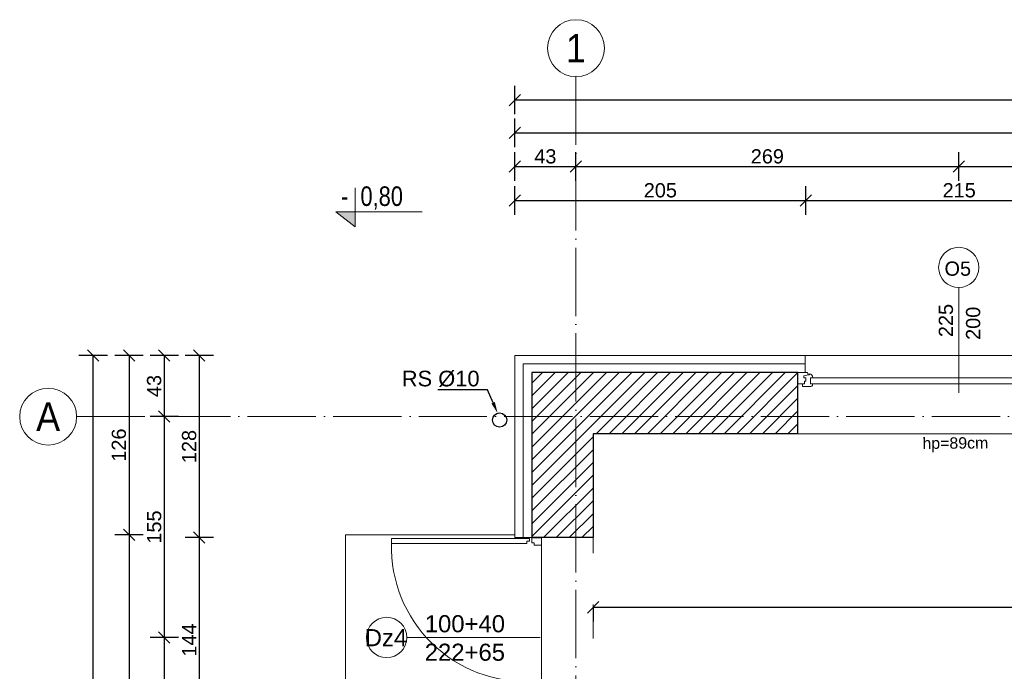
# Model space of a CAD drawing. Header units: millimetres. Extents: x -2720 to 125583, y -8970 to 34912.
# Tile 39 of 105: x 12933 to 13625, y 19434 to 19892. Entities that reach past the tile are written whole.
import ezdxf
from ezdxf import colors
from ezdxf.entities.mleader import LeaderData, LeaderLine
from ezdxf.enums import TextEntityAlignment as Align
from ezdxf.math import Vec2, Vec3

# ---------------------------------------------------------------- set-up
doc = ezdxf.new("R2010")
doc.units = ezdxf.units.MM
for name, pattern in [('ACAD_ISO03W100', [30, 12, -18]), ('ACAD_ISO04W100', [30, 24, -3, 0, -3]), ('Osie$0$CONTINOUS', [0])]:
    doc.linetypes.add(name, pattern=pattern)
doc.layers.add('A_HATCH', color=7, linetype='Continuous', lineweight=5, true_color=0x999999)
doc.layers.add('A_IZOLEACJA TERMI_PROJEKTOWANA', color=7, linetype='Continuous', lineweight=15, true_color=0x0089b6)
for name, color, linetype, lineweight in [('A_KONST_ISTNIEJĄCE', 83, 'Continuous', 25), ('A_OPISY', 40, 'Continuous', 9), ('A_OSIE KONSTRUKCYJNE', 150, 'ACAD_ISO04W100', 5), ('A_STOLARKA OKIENNA', 141, 'Continuous', 15), ('A_WIDOK', 141, 'Continuous', 13), ('A_WYMIAROWANIE', 7, 'Continuous', 9)]:
    doc.layers.add(name, color=color, linetype=linetype, lineweight=lineweight)
doc.layers.add('A_NIEWIDOCZNE  POMOCNICZE', color=252, linetype='ACAD_ISO03W100', lineweight=5, plot=False)
doc.layers.add('A_RYNNY', color=71, linetype='Continuous')
doc.styles.add('APLUS', font='arial.ttf', dxfattribs={"width": 0.6})
doc.styles.add('DEMIURG_100_opisy', font='arial.ttf', dxfattribs={"width": 0.9, "height": 20})
doc.styles.get("Standard").update_dxf_attribs({"font": 'arial.ttf'})
doc.linetypes.add('BATTING', pattern='A,0.0001,-0.1,[134,ltypeshp.shx,S=0.1,R=0,X=-0.1,Y=0],-0.2,[134,ltypeshp.shx,S=0.1,R=180,X=0.1,Y=0],-0.1', length=0.4001)
doc.dimstyles.new('1 do 100', dxfattribs={"dimtxt": 10, "dimasz": 8, "dimexe": 10, "dimexo": 10, "dimgap": 2, "dimtad": 1, "dimdec": 0, "dimtxsty": 'Standard', "dimblk": 'OBLIQUE', "dimcen": 2.5, "dimadec": 0, "dimazin": 0, "dimtfac": 1, "dimtdec": 0, "dimtmove": 0, "dimatfit": 3, "dimldrblk": 'OBLIQUE', "dimfxl": 10, "dimfxlon": 1, "dimarcsym": 0})

# ---------------------------------------------------------------- blocks, each defined once
blk = doc.blocks.new('*U136')
at = {"color": 144}
for p, q in [((-26, 0), (-26, -8)), ((-26, 0), (-19.32, 0)), ((-26, 0), (-26, -8)), ((-19.32, 0), (-18.74, -1.55)), ((193.32, 0), (192.74, -1.55)), ((200, 0), (193.32, 0)), ((200, 0), (200, -8)), ((-21.76, -2.4), (-18.74, -1.55)), ((-21.76, -3.73), (-21.76, -2.4)), ((-20.39, -3.73), (-21.76, -3.73)), ((-21.41, -8), (-21.41, -6.06)), ((-21.41, -6.06), (-20.39, -6.06)), ((-20.39, -6.06), (-20.39, -3.73)), ((-18.74, -1.55), (-17.89, -1.55)), ((-17.89, -1.55), (-17.99, -1.01)), ((-17.25, -7.98), (-17.25, -3.66)), ((-17.25, -3.66), (-15.62, -3.66)), ((191.25, -3.66), (189.62, -3.66)), ((191.25, -7.98), (191.25, -3.66)), ((191.89, -1.55), (191.99, -1.01)), ((192.74, -1.55), (191.89, -1.55)), ((195.76, -2.4), (192.74, -1.55)), ((194.39, -6.06), (194.39, -3.73)), ((194.39, -3.73), (195.76, -3.73)), ((195.41, -6.06), (194.39, -6.06)), ((195.41, -8), (195.41, -6.06)), ((195.76, -3.73), (195.76, -2.4)), ((-26, -8), (-22.8, -8)), ((-22.8, -8), (-22.8, -9.92)), ((-22.8, -8), (-21.41, -8)), ((-22.8, -9.92), (-16.94, -9.92)), ((-15.66, -7.98), (-17.25, -7.98)), ((-15.66, -9.03), (-15.66, -7.98)), ((189.66, -9.03), (189.66, -7.98)), ((189.66, -7.98), (191.25, -7.98)), ((196.8, -9.92), (190.94, -9.92)), ((196.8, -8), (195.41, -8)), ((200, -8), (196.8, -8)), ((196.8, -8), (196.8, -9.92))]:
    blk.add_line(p, q, dxfattribs=at)
blk.add_lwpolyline([(-17.25, -3.66), (191.25, -3.66), (191.25, -7.98), (-17.25, -7.98)], close=True, dxfattribs=at)
for centre, radius, start, end in [((-18.13, -3.52), 2.51, 356.81051, 86.81051), ((192.13, -3.52), 2.51, 93.18949, 183.18949), ((-17.03, -8.42), 1.5, 273.35533, 335.68535), ((191.03, -8.42), 1.5, 204.31465, 266.64467)]:
    blk.add_arc(centre, radius, start, end, dxfattribs=at)
blk = doc.blocks.new('WARTOŚĆ')
at = {"layer": 'A_OPISY', "color": 144}
blk.add_line((0, 0), (0, 73.97), dxfattribs=at)
blk.add_circle((0, 88.12), 14.15, dxfattribs=at)
blk.add_attdef('OZ', (-9.99, 82.42), '', height=10, dxfattribs=at)
for tag, p in [('S', (-4.03, 32.64)), ('H', (15.09, 32.64))]:
    blk.add_attdef(tag, p, '', height=10, rotation=90, dxfattribs=at)
blk = doc.blocks.new('*U8')
blk.add_hatch(color=256).paths.add_polyline_path([(0, 0.153), (-0.198, 0.153), (0, 0)])
blk.add_line((0, 0.153), (0, 0.4))
blk.add_lwpolyline([(0, 0.153), (0, 0), (-0.198, 0.153), (0.685, 0.153)])
at = {"style": 'APLUS', "width": 0.8}
blk.add_attdef('%%P_0.00', text='', height=0.2, dxfattribs=at).set_placement((-0.146, 0.153), align=Align.BOTTOM_LEFT)
blk = doc.blocks.new('OSI')
at = {"layer": 'A_OSIE KONSTRUKCYJNE', "ltscale": 2}
for p, q in [((16364.03, 22227.01), (16364.03, 19966.92)), ((16013.11, 21988.12), (17187.7, 21988.12))]:
    blk.add_line(p, q, dxfattribs=at)
at = {"layer": 'A_OSIE KONSTRUKCYJNE', "linetype": 'Continuous'}
for centre in [(16364.03, 22247.01), (15993.11, 21988.12)]:
    blk.add_circle(centre, 20, dxfattribs=at)
at = {"layer": 'A_OSIE KONSTRUKCYJNE', "linetype": 'Osie$0$CONTINOUS', "style": 'DEMIURG_100_opisy', "width": 0.9}
for s, p in [('1', (16364.03, 22247.01)), ('A', (15993.11, 21988.12))]:
    blk.add_text(s, height=20, dxfattribs=at).set_placement(p, align=Align.MIDDLE_CENTER)
blk = doc.blocks.new('_Oblique')
at = {"color": 0, "linetype": 'ByBlock', "lineweight": -2}
blk.add_line((-0.5, -0.5), (0.5, 0.5), dxfattribs=at)
blk = doc.blocks.new('*D216')
at = {"layer": 'A_WYMIAROWANIE', "color": 0, "lineweight": -2, "ltscale": 2, "transparency": 16777216}
for p, q in [((13336.26, 19478.68), (13336.26, 19468.68)), ((13336.26, 19478.68), (14129.26, 19478.68)), ((14129.26, 19478.68), (14129.26, 19468.68))]:
    blk.add_line(p, q, dxfattribs=at)
at = {"layer": 'Defpoints', "color": 0, "ltscale": 2, "transparency": 16777216}
for p in [(13336.26, 19486.93), (14129.26, 19486.93), (14129.26, 19478.68)]:
    blk.add_point(p, dxfattribs=at)
at = {"layer": 'A_WYMIAROWANIE', "color": 0, "lineweight": -2, "ltscale": 2, "transparency": 16777216, "xscale": 8, "yscale": 8, "zscale": 8, "rotation": 180}
blk.add_blockref('_Oblique', (13336.26, 19478.68), dxfattribs=at)
at = {"layer": 'A_WYMIAROWANIE', "color": 0, "lineweight": -2, "ltscale": 2, "transparency": 16777216, "xscale": 8, "yscale": 8, "zscale": 8}
blk.add_blockref('_Oblique', (14129.26, 19478.68), dxfattribs=at)
at = {"layer": 'A_WYMIAROWANIE', "color": 0, "ltscale": 2, "transparency": 16777216, "insert": (13732.76, 19485.79), "char_height": 10, "attachment_point": 5}
blk.add_mtext('793', dxfattribs=at)
blk = doc.blocks.new('*D239')
at = {"layer": 'A_WYMIAROWANIE', "color": 0, "lineweight": -2, "ltscale": 2, "transparency": 16777216}
for p, q in [((13281.26, 19754.53), (13281.26, 19774.53)), ((13485.87, 19754.53), (13485.87, 19774.53)), ((13281.26, 19764.53), (13485.87, 19764.53))]:
    blk.add_line(p, q, dxfattribs=at)
at = {"layer": 'Defpoints', "color": 0, "ltscale": 2, "transparency": 16777216}
for p in [(13485.87, 19764.53), (13281.26, 19655.66), (13485.87, 19655.66)]:
    blk.add_point(p, dxfattribs=at)
at = {"layer": 'A_WYMIAROWANIE', "color": 0, "lineweight": -2, "ltscale": 2, "transparency": 16777216, "xscale": 8, "yscale": 8, "zscale": 8, "rotation": 180}
blk.add_blockref('_Oblique', (13281.26, 19764.53), dxfattribs=at)
at = {"layer": 'A_WYMIAROWANIE', "color": 0, "lineweight": -2, "ltscale": 2, "transparency": 16777216, "xscale": 8, "yscale": 8, "zscale": 8}
blk.add_blockref('_Oblique', (13485.87, 19764.53), dxfattribs=at)
at = {"layer": 'A_WYMIAROWANIE', "color": 0, "ltscale": 2, "transparency": 16777216, "insert": (13383.57, 19771.63), "char_height": 10, "attachment_point": 5}
blk.add_mtext('205', dxfattribs=at)
blk = doc.blocks.new('*D240')
at = {"layer": 'A_WYMIAROWANIE', "color": 0, "lineweight": -2, "ltscale": 2, "transparency": 16777216}
for p, q in [((13485.87, 19754.53), (13485.87, 19774.53)), ((13701.26, 19754.53), (13701.26, 19774.53)), ((13485.87, 19764.53), (13701.26, 19764.53))]:
    blk.add_line(p, q, dxfattribs=at)
at = {"layer": 'Defpoints', "color": 0, "ltscale": 2, "transparency": 16777216}
for p in [(13701.26, 19764.53), (13485.87, 19655.66), (13701.26, 19655.66)]:
    blk.add_point(p, dxfattribs=at)
at = {"layer": 'A_WYMIAROWANIE', "color": 0, "lineweight": -2, "ltscale": 2, "transparency": 16777216, "xscale": 8, "yscale": 8, "zscale": 8, "rotation": 180}
blk.add_blockref('_Oblique', (13485.87, 19764.53), dxfattribs=at)
at = {"layer": 'A_WYMIAROWANIE', "color": 0, "lineweight": -2, "ltscale": 2, "transparency": 16777216, "xscale": 8, "yscale": 8, "zscale": 8}
blk.add_blockref('_Oblique', (13701.26, 19764.53), dxfattribs=at)
at = {"layer": 'A_WYMIAROWANIE', "color": 0, "ltscale": 2, "transparency": 16777216, "insert": (13593.57, 19771.63), "char_height": 10, "attachment_point": 5}
blk.add_mtext('215', dxfattribs=at)
blk = doc.blocks.new('*D253')
at = {"layer": 'A_WYMIAROWANIE', "color": 0, "lineweight": -2, "ltscale": 2, "transparency": 16777216}
for p, q in [((13324.26, 19778.36), (13324.26, 19798.36)), ((13593.26, 19778.36), (13593.26, 19798.36)), ((13324.26, 19788.36), (13593.26, 19788.36))]:
    blk.add_line(p, q, dxfattribs=at)
at = {"layer": 'Defpoints', "color": 0, "ltscale": 2, "transparency": 16777216}
for p in [(13593.26, 19788.36), (13324.26, 19674.04), (13593.26, 19655.66)]:
    blk.add_point(p, dxfattribs=at)
at = {"layer": 'A_WYMIAROWANIE', "color": 0, "lineweight": -2, "ltscale": 2, "transparency": 16777216, "xscale": 8, "yscale": 8, "zscale": 8, "rotation": 180}
blk.add_blockref('_Oblique', (13324.26, 19788.36), dxfattribs=at)
at = {"layer": 'A_WYMIAROWANIE', "color": 0, "lineweight": -2, "ltscale": 2, "transparency": 16777216, "xscale": 8, "yscale": 8, "zscale": 8}
blk.add_blockref('_Oblique', (13593.26, 19788.36), dxfattribs=at)
at = {"layer": 'A_WYMIAROWANIE', "color": 0, "ltscale": 2, "transparency": 16777216, "insert": (13458.76, 19795.47), "char_height": 10, "attachment_point": 5}
blk.add_mtext('269', dxfattribs=at)
blk = doc.blocks.new('*D254')
at = {"layer": 'A_WYMIAROWANIE', "color": 0, "lineweight": -2, "ltscale": 2, "transparency": 16777216}
for p, q in [((13593.26, 19778.36), (13593.26, 19798.36)), ((13870.28, 19778.36), (13870.28, 19798.36)), ((13593.26, 19788.36), (13870.28, 19788.36))]:
    blk.add_line(p, q, dxfattribs=at)
at = {"layer": 'Defpoints', "color": 0, "ltscale": 2, "transparency": 16777216}
for p in [(13870.28, 19788.36), (13593.26, 19655.66), (13870.28, 19655.66)]:
    blk.add_point(p, dxfattribs=at)
at = {"layer": 'A_WYMIAROWANIE', "color": 0, "lineweight": -2, "ltscale": 2, "transparency": 16777216, "xscale": 8, "yscale": 8, "zscale": 8, "rotation": 180}
blk.add_blockref('_Oblique', (13593.26, 19788.36), dxfattribs=at)
at = {"layer": 'A_WYMIAROWANIE', "color": 0, "lineweight": -2, "ltscale": 2, "transparency": 16777216, "xscale": 8, "yscale": 8, "zscale": 8}
blk.add_blockref('_Oblique', (13870.28, 19788.36), dxfattribs=at)
at = {"layer": 'A_WYMIAROWANIE', "color": 0, "ltscale": 2, "transparency": 16777216, "insert": (13731.77, 19795.39), "char_height": 10, "attachment_point": 5}
blk.add_mtext('277', dxfattribs=at)
blk = doc.blocks.new('*D264')
at = {"layer": 'A_WYMIAROWANIE', "color": 0, "lineweight": -2, "ltscale": 2, "transparency": 16777216}
for p, q in [((13281.26, 19802.03), (13281.26, 19822.03)), ((14170.26, 19802.03), (14170.26, 19822.03)), ((13281.26, 19812.03), (14170.26, 19812.03))]:
    blk.add_line(p, q, dxfattribs=at)
at = {"layer": 'Defpoints', "color": 0, "ltscale": 2, "transparency": 16777216}
for p in [(14170.26, 19812.03), (13281.26, 19655.66), (14170.26, 19655.66)]:
    blk.add_point(p, dxfattribs=at)
at = {"layer": 'A_WYMIAROWANIE', "color": 0, "lineweight": -2, "ltscale": 2, "transparency": 16777216, "xscale": 8, "yscale": 8, "zscale": 8, "rotation": 180}
blk.add_blockref('_Oblique', (13281.26, 19812.03), dxfattribs=at)
at = {"layer": 'A_WYMIAROWANIE', "color": 0, "lineweight": -2, "ltscale": 2, "transparency": 16777216, "xscale": 8, "yscale": 8, "zscale": 8}
blk.add_blockref('_Oblique', (14170.26, 19812.03), dxfattribs=at)
at = {"layer": 'A_WYMIAROWANIE', "color": 0, "ltscale": 2, "transparency": 16777216, "insert": (13725.76, 19819.14), "char_height": 10, "attachment_point": 5}
blk.add_mtext('889', dxfattribs=at)
blk = doc.blocks.new('*D266')
at = {"layer": 'A_WYMIAROWANIE', "color": 0, "lineweight": -2, "ltscale": 2, "transparency": 16777216}
for p, q in [((13281.26, 19825.06), (13281.26, 19845.06)), ((15776.26, 19825.06), (15776.26, 19845.06)), ((15776.26, 19835.06), (13281.26, 19835.06))]:
    blk.add_line(p, q, dxfattribs=at)
at = {"layer": 'Defpoints', "color": 0, "ltscale": 2, "transparency": 16777216}
for p in [(13281.26, 19835.06), (15776.26, 19650.66), (13281.26, 19585.66)]:
    blk.add_point(p, dxfattribs=at)
at = {"layer": 'A_WYMIAROWANIE', "color": 0, "lineweight": -2, "ltscale": 2, "transparency": 16777216, "xscale": 8, "yscale": 8, "zscale": 8, "rotation": 180}
blk.add_blockref('_Oblique', (13281.26, 19835.06), dxfattribs=at)
at = {"layer": 'A_WYMIAROWANIE', "color": 0, "lineweight": -2, "ltscale": 2, "transparency": 16777216, "xscale": 8, "yscale": 8, "zscale": 8}
blk.add_blockref('_Oblique', (15776.26, 19835.06), dxfattribs=at)
at = {"layer": 'A_WYMIAROWANIE', "color": 0, "ltscale": 2, "transparency": 16777216, "insert": (14528.76, 19842.17), "char_height": 10, "attachment_point": 5}
blk.add_mtext('2495', dxfattribs=at)
blk = doc.blocks.new('*D309')
at = {"layer": 'A_WYMIAROWANIE', "color": 0, "lineweight": -2, "ltscale": 2, "transparency": 16777216}
for p, q in [((13069.54, 19655.66), (13049.54, 19655.66)), ((13059.54, 19655.66), (13059.54, 19527.66)), ((13069.54, 19527.66), (13049.54, 19527.66))]:
    blk.add_line(p, q, dxfattribs=at)
at = {"layer": 'Defpoints', "color": 0, "ltscale": 2, "transparency": 16777216}
for p in [(13281.26, 19655.66), (13059.54, 19527.66), (13281.26, 19527.66)]:
    blk.add_point(p, dxfattribs=at)
at = {"layer": 'A_WYMIAROWANIE', "color": 0, "lineweight": -2, "ltscale": 2, "transparency": 16777216, "xscale": 8, "yscale": 8, "zscale": 8}
for p, rotation in [((13059.54, 19655.66), 90), ((13059.54, 19527.66), 270)]:
    blk.add_blockref('_Oblique', p, dxfattribs=dict(at, rotation=rotation))
at = {"layer": 'A_WYMIAROWANIE', "color": 0, "ltscale": 2, "transparency": 16777216, "insert": (13052.44, 19591.66), "char_height": 10, "attachment_point": 5, "rotation": 90}
blk.add_mtext('128', dxfattribs=at)
blk = doc.blocks.new('*D310')
at = {"layer": 'A_WYMIAROWANIE', "color": 0, "lineweight": -2, "ltscale": 2, "transparency": 16777216}
for p, q in [((13069.54, 19527.66), (13049.54, 19527.66)), ((13059.54, 19527.66), (13059.54, 19383.66)), ((13069.54, 19383.66), (13049.54, 19383.66))]:
    blk.add_line(p, q, dxfattribs=at)
at = {"layer": 'Defpoints', "color": 0, "ltscale": 2, "transparency": 16777216}
for p in [(13281.26, 19527.66), (13059.54, 19383.66), (13308.76, 19383.66)]:
    blk.add_point(p, dxfattribs=at)
at = {"layer": 'A_WYMIAROWANIE', "color": 0, "lineweight": -2, "ltscale": 2, "transparency": 16777216, "xscale": 8, "yscale": 8, "zscale": 8}
for p, rotation in [((13059.54, 19527.66), 90), ((13059.54, 19383.66), 270)]:
    blk.add_blockref('_Oblique', p, dxfattribs=dict(at, rotation=rotation))
at = {"layer": 'A_WYMIAROWANIE', "color": 0, "ltscale": 2, "transparency": 16777216, "insert": (13052.52, 19455.66), "char_height": 10, "attachment_point": 5, "rotation": 90}
blk.add_mtext('144', dxfattribs=at)
blk = doc.blocks.new('*D320')
at = {"layer": 'A_WYMIAROWANIE', "color": 0, "lineweight": -2, "ltscale": 2, "transparency": 16777216}
for p, q in [((13044.97, 19655.66), (13024.97, 19655.66)), ((13034.97, 19655.66), (13034.97, 19612.66)), ((13044.97, 19612.66), (13024.97, 19612.66))]:
    blk.add_line(p, q, dxfattribs=at)
at = {"layer": 'Defpoints', "color": 0, "ltscale": 2, "transparency": 16777216}
for p in [(13281.26, 19655.66), (13034.97, 19612.66), (13281.26, 19612.66)]:
    blk.add_point(p, dxfattribs=at)
at = {"layer": 'A_WYMIAROWANIE', "color": 0, "lineweight": -2, "ltscale": 2, "transparency": 16777216, "xscale": 8, "yscale": 8, "zscale": 8}
for p, rotation in [((13034.97, 19655.66), 90), ((13034.97, 19612.66), 270)]:
    blk.add_blockref('_Oblique', p, dxfattribs=dict(at, rotation=rotation))
at = {"layer": 'A_WYMIAROWANIE', "color": 0, "ltscale": 2, "transparency": 16777216, "insert": (13027.86, 19634.16), "char_height": 10, "attachment_point": 5, "rotation": 90}
blk.add_mtext('43', dxfattribs=at)
blk = doc.blocks.new('*D321')
at = {"layer": 'A_WYMIAROWANIE', "color": 0, "lineweight": -2, "ltscale": 2, "transparency": 16777216}
for p, q in [((13044.97, 19612.66), (13024.97, 19612.66)), ((13034.97, 19612.66), (13034.97, 19457.5)), ((13044.97, 19457.5), (13024.97, 19457.5))]:
    blk.add_line(p, q, dxfattribs=at)
at = {"layer": 'Defpoints', "color": 0, "ltscale": 2, "transparency": 16777216}
for p in [(13281.26, 19612.66), (13034.97, 19457.5), (13284.3, 19457.5)]:
    blk.add_point(p, dxfattribs=at)
at = {"layer": 'A_WYMIAROWANIE', "color": 0, "lineweight": -2, "ltscale": 2, "transparency": 16777216, "xscale": 8, "yscale": 8, "zscale": 8}
for p, rotation in [((13034.97, 19612.66), 90), ((13034.97, 19457.5), 270)]:
    blk.add_blockref('_Oblique', p, dxfattribs=dict(at, rotation=rotation))
at = {"layer": 'A_WYMIAROWANIE', "color": 0, "ltscale": 2, "transparency": 16777216, "insert": (13027.87, 19535.08), "char_height": 10, "attachment_point": 5, "rotation": 90}
blk.add_mtext('155', dxfattribs=at)
blk = doc.blocks.new('*D322')
at = {"layer": 'A_WYMIAROWANIE', "color": 0, "lineweight": -2, "ltscale": 2, "transparency": 16777216}
for p, q in [((13044.97, 19457.5), (13024.97, 19457.5)), ((13034.97, 19457.5), (13034.97, 19345.66)), ((13044.97, 19345.66), (13024.97, 19345.66))]:
    blk.add_line(p, q, dxfattribs=at)
at = {"layer": 'Defpoints', "color": 0, "ltscale": 2, "transparency": 16777216}
for p in [(13284.3, 19457.5), (13034.97, 19345.66), (13296.92, 19345.66)]:
    blk.add_point(p, dxfattribs=at)
at = {"layer": 'A_WYMIAROWANIE', "color": 0, "lineweight": -2, "ltscale": 2, "transparency": 16777216, "xscale": 8, "yscale": 8, "zscale": 8}
for p, rotation in [((13034.97, 19457.5), 90), ((13034.97, 19345.66), 270)]:
    blk.add_blockref('_Oblique', p, dxfattribs=dict(at, rotation=rotation))
at = {"layer": 'A_WYMIAROWANIE', "color": 0, "ltscale": 2, "transparency": 16777216, "insert": (13027.95, 19401.58), "char_height": 10, "attachment_point": 5, "rotation": 90}
blk.add_mtext('112', dxfattribs=at)
blk = doc.blocks.new('*D330')
at = {"layer": 'A_WYMIAROWANIE', "color": 0, "lineweight": -2, "ltscale": 2, "transparency": 16777216}
for p, q in [((13020.18, 19655.66), (13000.18, 19655.66)), ((13010.18, 19655.66), (13010.18, 19529.66)), ((13020.18, 19529.66), (13000.18, 19529.66))]:
    blk.add_line(p, q, dxfattribs=at)
at = {"layer": 'Defpoints', "color": 0, "ltscale": 2, "transparency": 16777216}
for p in [(13281.26, 19655.66), (13010.18, 19529.66), (13252.68, 19529.66)]:
    blk.add_point(p, dxfattribs=at)
at = {"layer": 'A_WYMIAROWANIE', "color": 0, "lineweight": -2, "ltscale": 2, "transparency": 16777216, "xscale": 8, "yscale": 8, "zscale": 8}
for p, rotation in [((13010.18, 19655.66), 90), ((13010.18, 19529.66), 270)]:
    blk.add_blockref('_Oblique', p, dxfattribs=dict(at, rotation=rotation))
at = {"layer": 'A_WYMIAROWANIE', "color": 0, "ltscale": 2, "transparency": 16777216, "insert": (13003.07, 19592.66), "char_height": 10, "attachment_point": 5, "rotation": 90}
blk.add_mtext('126', dxfattribs=at)
blk = doc.blocks.new('*D331')
at = {"layer": 'A_WYMIAROWANIE', "color": 0, "lineweight": -2, "ltscale": 2, "transparency": 16777216}
for p, q in [((13020.18, 19529.66), (13000.18, 19529.66)), ((13010.18, 19529.66), (13010.18, 19139.66)), ((13020.18, 19139.66), (13000.18, 19139.66))]:
    blk.add_line(p, q, dxfattribs=at)
at = {"layer": 'Defpoints', "color": 0, "ltscale": 2, "transparency": 16777216}
for p in [(13252.68, 19529.66), (13010.18, 19139.66), (13181.82, 19139.66)]:
    blk.add_point(p, dxfattribs=at)
at = {"layer": 'A_WYMIAROWANIE', "color": 0, "lineweight": -2, "ltscale": 2, "transparency": 16777216, "xscale": 8, "yscale": 8, "zscale": 8}
for p, rotation in [((13010.18, 19529.66), 90), ((13010.18, 19139.66), 270)]:
    blk.add_blockref('_Oblique', p, dxfattribs=dict(at, rotation=rotation))
at = {"layer": 'A_WYMIAROWANIE', "color": 0, "ltscale": 2, "transparency": 16777216, "insert": (13003.07, 19334.66), "char_height": 10, "attachment_point": 5, "rotation": 90}
blk.add_mtext('390', dxfattribs=at)
blk = doc.blocks.new('*D337')
at = {"layer": 'A_WYMIAROWANIE', "color": 0, "lineweight": -2, "ltscale": 2, "transparency": 16777216}
for p, q in [((12994.99, 19655.66), (12974.99, 19655.66)), ((12984.99, 17890.66), (12984.99, 19655.66)), ((12994.99, 17890.66), (12974.99, 17890.66))]:
    blk.add_line(p, q, dxfattribs=at)
at = {"layer": 'Defpoints', "color": 0, "ltscale": 2, "transparency": 16777216}
for p in [(12984.99, 19655.66), (13281.26, 19655.66), (13975.26, 17890.66)]:
    blk.add_point(p, dxfattribs=at)
at = {"layer": 'A_WYMIAROWANIE', "color": 0, "lineweight": -2, "ltscale": 2, "transparency": 16777216, "xscale": 8, "yscale": 8, "zscale": 8}
for p, rotation in [((12984.99, 19655.66), 90), ((12984.99, 17890.66), 270)]:
    blk.add_blockref('_Oblique', p, dxfattribs=dict(at, rotation=rotation))
at = {"layer": 'A_WYMIAROWANIE', "color": 0, "ltscale": 2, "transparency": 16777216, "insert": (12977.88, 18773.16), "char_height": 10, "attachment_point": 5, "rotation": 90}
blk.add_mtext('1765', dxfattribs=at)
blk = doc.blocks.new('*D346')
at = {"layer": 'A_WYMIAROWANIE', "color": 0, "lineweight": -2, "ltscale": 2, "transparency": 16777216}
for p, q in [((13281.26, 19778.36), (13281.26, 19798.36)), ((13324.26, 19778.36), (13324.26, 19798.36)), ((13281.26, 19788.36), (13324.26, 19788.36))]:
    blk.add_line(p, q, dxfattribs=at)
at = {"layer": 'Defpoints', "color": 0, "ltscale": 2, "transparency": 16777216}
for p in [(13324.26, 19788.36), (13324.26, 19737.77), (13281.26, 19655.66)]:
    blk.add_point(p, dxfattribs=at)
at = {"layer": 'A_WYMIAROWANIE', "color": 0, "lineweight": -2, "ltscale": 2, "transparency": 16777216, "xscale": 8, "yscale": 8, "zscale": 8, "rotation": 180}
blk.add_blockref('_Oblique', (13281.26, 19788.36), dxfattribs=at)
at = {"layer": 'A_WYMIAROWANIE', "color": 0, "lineweight": -2, "ltscale": 2, "transparency": 16777216, "xscale": 8, "yscale": 8, "zscale": 8}
blk.add_blockref('_Oblique', (13324.26, 19788.36), dxfattribs=at)
at = {"layer": 'A_WYMIAROWANIE', "color": 0, "ltscale": 2, "transparency": 16777216, "insert": (13302.76, 19795.47), "char_height": 10, "attachment_point": 5}
blk.add_mtext('43', dxfattribs=at)

msp = doc.modelspace()

# ---------------------------------------------------------------- hatches: boundary and pattern name
at = {"layer": 'A_HATCH'}
h = msp.add_hatch(dxfattribs=at)
h.set_pattern_fill('ANSI31', color=256, scale=2)
h.set_pattern_definition([(45, (-1713.23, 355.087), (-4.490128, 4.490128), [])])
h.paths.add_polyline_path([(14201.26, 19300.66), (14129.26, 19300.66), (14129.26, 19244.66), (14201.26, 19244.66)])
h.paths.add_polyline_path([(14201.26, 19595.66), (14158.26, 19595.66), (14158.26, 19530.66), (14201.26, 19530.66)])
h.paths.add_polyline_path([(14158.26, 19595.66), (14129.26, 19595.66), (14129.26, 19530.66), (14158.26, 19530.66)])
h.paths.add_polyline_path([(14229.26, 19638.66), (14158.26, 19638.66), (14158.26, 19643.66), (13983.29, 19643.66), (13983.29, 19635.66), (13983.26, 19600.66), (14115.26, 19600.66), (14115.26, 19595.66), (14229.26, 19595.66)])
h.paths.add_polyline_path([(14510.26, 19638.66), (14466.26, 19638.66), (14466.26, 19630.66), (14466.26, 19595.66), (14510.26, 19595.66)])
h.paths.add_polyline_path([(13757.26, 19643.66), (13706.26, 19643.66), (13706.26, 19635.66), (13706.26, 19600.66), (13757.26, 19600.66)])
h.paths.add_polyline_path([(13480.26, 19643.66), (13293.26, 19643.66), (13293.26, 19527.66), (13301.26, 19527.66), (13336.26, 19527.66), (13336.26, 19600.66), (13480.26, 19600.66)])
h.paths.add_polyline_path([(13336.26, 19307.66), (13293.26, 19307.66), (13293.26, 19251.66), (13301.26, 19251.66), (13336.26, 19251.66)])
h.paths.add_polyline_path([(13336.26, 19019.66), (13293.26, 19019.66), (13293.26, 18419.66), (13336.26, 18419.66)])
h.paths.add_polyline_path([(13812.26, 18204.66), (13336.26, 18204.66), (13336.26, 18223.66), (13293.26, 18223.66), (13293.26, 18161.66), (13812.26, 18161.66), (13812.26, 18173.58)])
h.paths.add_polyline_path([(14014.26, 18204.66), (13990.26, 18204.66), (13971.26, 18204.66), (13942.26, 18204.66), (13942.26, 18161.66), (14014.26, 18161.66)])
h.paths.add_polyline_path([(14201.26, 18471.18), (14178.76, 18471.18), (14201.26, 18471.18), (14201.26, 19016.66), (14158.26, 19016.66), (14158.26, 18320.66), (14803.26, 18320.66), (14803.26, 18363.66), (14201.26, 18363.66)])
h.paths.add_polyline_path([(14114.26, 18402.66), (14136.76, 18402.66), (14114.26, 18402.66), (14114.26, 18356.66), (13971.26, 18356.66), (13971.26, 18313.66), (14156.26, 18313.66), (14156.26, 19016.66), (14129.26, 19016.66), (14129.26, 18725.66), (14114.26, 18725.66)])

# ---------------------------------------------------------------- linework, layer by layer
at = {"layer": 'A_IZOLEACJA TERMI_PROJEKTOWANA', "ltscale": 2}
for p, q in [((13485.26, 19643.66), (13485.26, 19655.66)), ((13293.26, 19527.66), (13281.26, 19527.66))]:
    msp.add_line(p, q, dxfattribs=at)
msp.add_lwpolyline([(13281.26, 19527.66), (13281.26, 19655.66), (13485.26, 19655.66)], dxfattribs=at)
at = {"layer": 'A_IZOLEACJA TERMI_PROJEKTOWANA', "linetype": 'BATTING', "ltscale": 14}
msp.add_lwpolyline([(13287.26, 19527.66), (13287.26, 19649.66), (13485.26, 19649.66)], dxfattribs=at)
at = {"layer": 'A_KONST_ISTNIEJĄCE', "ltscale": 2}
for p, q in [((13480.26, 19600.66), (13480.26, 19643.66)), ((13336.26, 19527.66), (13293.26, 19527.66))]:
    msp.add_line(p, q, dxfattribs=at)
for points in [[(13480.26, 19643.66), (13293.26, 19643.66), (13293.26, 19527.66)], [(13480.26, 19600.66), (13336.26, 19600.66), (13336.26, 19527.66)]]:
    msp.add_lwpolyline(points, dxfattribs=at)
at = {"layer": 'A_NIEWIDOCZNE  POMOCNICZE', "ltscale": 2}
msp.add_lwpolyline([(14114.26, 18464.66), (14114.26, 18725.66), (14129.26, 18725.66), (14129.26, 19595.66), (14115.26, 19595.66), (14115.26, 19600.66), (13336.26, 19600.66), (13336.26, 18464.66), (14114.26, 18464.66)], dxfattribs=at)
at = {"layer": 'A_OPISY', "color": 144, "transparency": 33554559}
msp.add_line((13299.07, 19457.5), (13205.4, 19457.5), dxfattribs=at)
at = {"layer": 'A_OPISY', "color": 144, "true_color": 0x007cb0, "transparency": 33554559}
for points in [[(13291.55, 19525.19), (13291.55, 19525.19), (13289.81, 19525.19), (13289.81, 19523.45), (13194.68, 19523.45), (13194.68, 19526.94), (13291.55, 19526.94)], [(13300.16, 19522.34), (13300.16, 19527.58), (13293.26, 19527.58), (13293.26, 19524.09), (13295, 19524.09), (13295, 19522.34)]]:
    msp.add_lwpolyline(points, close=True, dxfattribs=at)
msp.add_lwpolyline([(13293.26, 19426.59, -0.435501), (13194.68, 19523.45)], format="xyb", dxfattribs=at)
msp.add_circle((13191.25, 19457.5), 14.15, dxfattribs=at)
at = {"layer": 'A_RYNNY'}
msp.add_circle((13270.59, 19610.24), 5, dxfattribs=at)
at = {"layer": 'A_WIDOK', "ltscale": 2}
for p, q in [((13485.26, 19655.66), (13701.26, 19655.66)), ((13706.26, 19600.66), (13480.26, 19600.66)), ((13281.26, 19529.66), (13162.26, 19529.66)), ((13162.26, 19529.66), (13162.26, 19349.66)), ((13300.16, 19527.58), (13300.16, 19383.66))]:
    msp.add_line(p, q, dxfattribs=at)

# ---------------------------------------------------------------- block references
at = {"layer": 'A_OPISY', "transparency": 33554687, "xscale": 68.67492864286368, "yscale": 68.67492864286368, "zscale": 68.67492864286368, "rotation": 1.435389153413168e-05}
msp.add_blockref('*U8', (13169.2, 19746.06), dxfattribs=at).add_auto_attribs({'%%P_0.00': '-  0,80'})
at = {"layer": 'A_OPISY', "color": 144, "true_color": 0x007cb0, "transparency": 33554559}
ref = msp.add_blockref('WARTOŚĆ', (13593.26, 19629.37), dxfattribs=at)
ref.add_attrib('S', '225', (13589.22, 19668.54), dxfattribs={"color": 0, "height": 10, "rotation": 90})
ref.add_attrib('H', '200', (13608.35, 19666.59), dxfattribs={"color": 0, "height": 10, "rotation": 90})
ref.add_attrib('OZ', 'O5', (13583.27, 19711.65), dxfattribs={"color": 0, "height": 10})
at = {"layer": 'A_OSIE KONSTRUKCYJNE'}
msp.add_blockref('OSI', (-3039.77, -2375.46), dxfattribs=at)
at = {"layer": 'A_STOLARKA OKIENNA', "transparency": 33554559, "xscale": -1}
msp.add_blockref('*U136', (13680.26, 19643.66), dxfattribs=at)

# ---------------------------------------------------------------- texts
at = {"layer": 'A_OPISY'}
msp.add_text('RS %%C10', height=11, dxfattribs=at).set_placement((13201.86, 19633.92))
at = {"layer": 'A_OPISY', "transparency": 33554559, "insert": (13590.9, 19592.92), "char_height": 8, "attachment_point": 5, "rotation": 0.4248}
msp.add_mtext_dynamic_manual_height_columns('hp=89cm', width=44.3905, gutter_width=12.5, heights=[0], dxfattribs=at)
at = {"layer": 'A_OPISY', "color": 144, "true_color": 0x007cb0, "transparency": 33554559, "char_height": 12, "attachment_point": 5}
for s, insert in [('100+40\\P222+65', (13246.21, 19457.05)), ('Dz4', (13190.74, 19457.35))]:
    msp.add_mtext_dynamic_manual_height_columns(s, width=44.3905, gutter_width=12.5, heights=[0], dxfattribs=dict(at, insert=insert))

# ---------------------------------------------------------------- dimensions: what is measured, and where the dimension line sits
at = {"layer": 'A_WYMIAROWANIE', "ltscale": 2}
for base, p1, p2, picture, middle in [((13281.26, 19835.06), (15776.26, 19650.66), (13281.26, 19585.66), '*D266', (14528.76, 19842.17)), ((14170.26, 19812.03), (13281.26, 19655.66), (14170.26, 19655.66), '*D264', (13725.76, 19819.14)), ((13324.26, 19788.36), (13281.26, 19655.66), (13324.26, 19737.77), '*D346', (13302.76, 19795.47)), ((13485.87, 19764.53), (13281.26, 19655.66), (13485.87, 19655.66), '*D239', (13383.57, 19771.63)), ((14129.26, 19478.68), (13336.26, 19486.93), (14129.26, 19486.93), '*D216', (13732.76, 19485.79))]:
    dim = msp.add_linear_dim(base=base, p1=p1, p2=p2, dimstyle='1 do 100', dxfattribs=at)
    dim.commit()
    dim.dimension.update_dxf_attribs({"geometry": picture, "text_midpoint": middle})
for base, p1, p2, picture, middle in [((13593.26, 19788.36), (13324.26, 19674.04), (13593.26, 19655.66), '*D253', (13458.76, 19795.47)), ((13870.28, 19788.36), (13593.26, 19655.66), (13870.28, 19655.66), '*D254', (13731.77, 19795.39)), ((13701.26, 19764.53), (13485.87, 19655.66), (13701.26, 19655.66), '*D240', (13593.57, 19771.63))]:
    dim = msp.add_linear_dim(base=base, p1=p1, p2=p2, dimstyle='1 do 100', override={"dimtmove": 1}, dxfattribs=at)
    dim.commit()
    dim.dimension.update_dxf_attribs({"geometry": picture, "text_midpoint": middle})
for base, p1, p2, picture, middle in [((12984.99, 19655.66), (13975.26, 17890.66), (13281.26, 19655.66), '*D337', (12977.88, 18773.16)), ((13034.97, 19457.5), (13281.26, 19612.66), (13284.3, 19457.5), '*D321', (13027.87, 19535.08)), ((13010.18, 19139.66), (13252.68, 19529.66), (13181.82, 19139.66), '*D331', (13003.07, 19334.66)), ((13059.54, 19383.66), (13281.26, 19527.66), (13308.76, 19383.66), '*D310', (13052.52, 19455.66)), ((13034.97, 19345.66), (13284.3, 19457.5), (13296.92, 19345.66), '*D322', (13027.95, 19401.58))]:
    dim = msp.add_linear_dim(base=base, p1=p1, p2=p2, angle=90, dimstyle='1 do 100', override={"dimtmove": 1}, dxfattribs=at)
    dim.commit()
    dim.dimension.update_dxf_attribs({"geometry": picture, "text_midpoint": middle})
for base, p2, picture, middle in [((13010.18, 19529.66), (13252.68, 19529.66), '*D330', (13003.07, 19592.66)), ((13034.97, 19612.66), (13281.26, 19612.66), '*D320', (13027.86, 19634.16)), ((13059.54, 19527.66), (13281.26, 19527.66), '*D309', (13052.44, 19591.66))]:
    dim = msp.add_linear_dim(base=base, p1=(13281.26, 19655.66), p2=p2, angle=90, dimstyle='1 do 100', dxfattribs=at)
    dim.commit()
    dim.dimension.update_dxf_attribs({"geometry": picture, "text_midpoint": middle})

# ---------------------------------------------------------------- leaders
at = {"layer": 'A_OPISY'}
ml = msp.add_multileader_mtext('Standard', dxfattribs=at)
ml.set_content('', color=256)
ml.set_leader_properties()
ml.build(insert=Vec2(0, 0))
ml.multileader.update_dxf_attribs({"dogleg_length": 35, "arrow_head_size": 8})
ctx = ml.context
ctx.base_point, ctx.arrow_head_size, ctx.plane_origin = Vec3(13223.14, 19631.5), 8, Vec3(13308.87, 19608.65)
ctx.text_align_type = 2
notes = []
notes.append((ctx, [(0, (1, 1, 0), (13262.14, 19631.5), (-1, 0), 35, [(0, [(13269.24, 19615.06)], 0, [])])]))
ctx.mtext.insert, ctx.mtext.alignment, ctx.mtext.flow_direction = Vec3(13225.14, 19633.5), 3, 5
for ctx, leaders in notes:
    for number, flags, end, landing, length, lines in leaders:
        leader = LeaderData()
        leader.index, (leader.has_last_leader_line, leader.has_dogleg_vector, leader.attachment_direction) = number, flags
        leader.last_leader_point, leader.dogleg_vector, leader.dogleg_length = Vec3(end), Vec3(landing), length
        for number, points, colour, breaks in lines:
            line = LeaderLine()
            line.index, line.vertices, line.color, line.breaks = number, Vec3.list(points), colors.encode_raw_color(colour), breaks
            leader.lines.append(line)
        ctx.leaders.append(leader)

doc.saveas('drawing.dxf')
